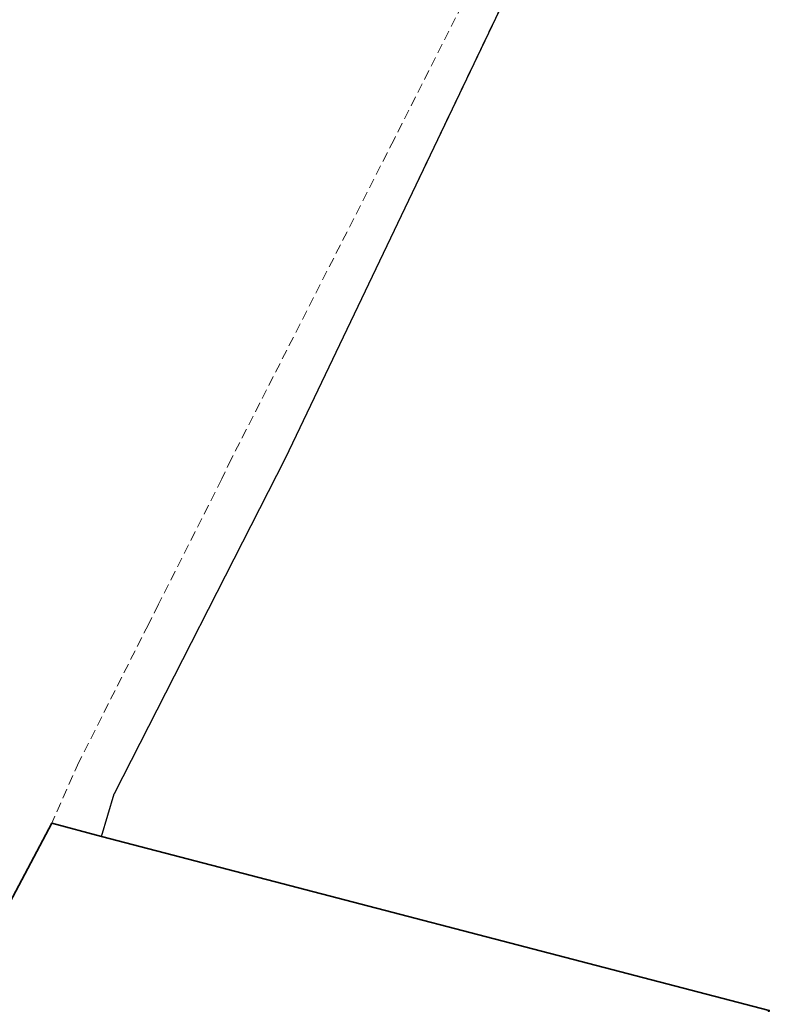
# Model space of a CAD drawing. Header units: metres. Extents: x 5548743 to 5556416, y 5707500 to 5714000.
# Tile 106 of 203: x 5552634 to 5552748, y 5711633 to 5711783. Entities that reach past the tile are written whole.
import ezdxf

# ---------------------------------------------------------------- set-up
doc = ezdxf.new("R2010")
doc.units = ezdxf.units.M
doc.header["$MEASUREMENT"] = 0
doc.linetypes.add('1.5_0.75', pattern=[2.25, 1.5, -0.75])
doc.linetypes.add('219-1000', pattern=[0])
for name, color, linetype in [('216-obręb ewidencyjny', 7, 'CONTINUOUS'), ('218-kontur użytku gruntowego', 7, 'CONTINUOUS'), ('219-działka ewidencyjna', 7, 'CONTINUOUS')]:
    doc.layers.add(name, color=color, linetype=linetype)

msp = doc.modelspace()

# ---------------------------------------------------------------- linework, layer by layer
at = {"layer": '216-obręb ewidencyjny', "color": 4, "linetype": 'Continuous', "lineweight": 35, "flags": 128}
for points in [[(5552679.16, 5711442.78), (5552714.87, 5711541.1), (5552730.31, 5711588.98), (5552748.08, 5711631.97), (5552646.36, 5711658.41), (5552638.8, 5711660.44), (5552624.64, 5711633.81), (5552623.01, 5711630.74), (5552615.25, 5711616.16), (5552602.2, 5711617.95), (5552594.64, 5711579.05), (5552553.44, 5711585.49), (5552548.45, 5711586.27), (5552514.23, 5711591.62), (5552515.33, 5711603.25), (5552517.25, 5711623.5), (5552520.9, 5711662.6), (5552524.28, 5711698.67), (5552528.39, 5711742.51), (5552528.77, 5711746.49), (5552386.72, 5711777.83)], [(5552386.72, 5711777.83), (5552528.77, 5711746.49), (5552528.39, 5711742.51), (5552524.28, 5711698.67), (5552520.9, 5711662.6), (5552517.25, 5711623.5), (5552515.33, 5711603.25), (5552514.23, 5711591.62), (5552548.45, 5711586.27), (5552553.44, 5711585.49), (5552594.64, 5711579.05), (5552602.2, 5711617.95), (5552615.25, 5711616.16), (5552623.01, 5711630.74), (5552624.64, 5711633.81), (5552638.8, 5711660.44), (5552646.36, 5711658.41), (5552748.08, 5711631.97), (5552730.31, 5711588.98), (5552714.87, 5711541.1), (5552679.16, 5711442.78)]]:
    msp.add_lwpolyline(points, dxfattribs=at)
at = {"layer": '218-kontur użytku gruntowego', "color": 70, "linetype": '1.5_0.75', "lineweight": 18, "flags": 128}
for points in [[(5552703.36, 5711789.06), (5552690.93, 5711764.52)], [(5552708.6, 5711787.68), (5552674.36, 5711715.97)], [(5552674.36, 5711715.97), (5552708.6, 5711787.68)], [(5552690.93, 5711764.52), (5552666.18, 5711715.97)], [(5552674.36, 5711715.97), (5552648.3, 5711664.95)], [(5552648.3, 5711664.95), (5552674.36, 5711715.97)], [(5552666.18, 5711715.97), (5552664.69, 5711712.87)], [(5552664.69, 5711712.87), (5552655.06, 5711693.77)], [(5552655.06, 5711693.77), (5552653.51, 5711690.71)], [(5552653.51, 5711690.71), (5552642.93, 5711669.75)], [(5552642.93, 5711669.75), (5552638.8, 5711660.44)], [(5552648.3, 5711664.95), (5552646.36, 5711658.41)], [(5552646.36, 5711658.41), (5552648.3, 5711664.95)], [(5552638.8, 5711660.44), (5552624.64, 5711633.81)], [(5552646.36, 5711658.41), (5552638.8, 5711660.44)], [(5552638.8, 5711660.44), (5552646.36, 5711658.41)], [(5552748.08, 5711631.97), (5552646.36, 5711658.41)], [(5552646.36, 5711658.41), (5552748.08, 5711631.97)]]:
    msp.add_lwpolyline(points, dxfattribs=at)
at = {"layer": '219-działka ewidencyjna', "color": 94, "linetype": '219-1000', "lineweight": 30, "flags": 128}
for points in [[(5552708.6, 5711787.68), (5552674.36, 5711715.97)], [(5552674.36, 5711715.97), (5552648.3, 5711664.95)], [(5552646.36, 5711658.41), (5552648.3, 5711664.95)], [(5552638.8, 5711660.44), (5552624.64, 5711633.81)], [(5552638.8, 5711660.44), (5552646.36, 5711658.41)], [(5552748.08, 5711631.97), (5552646.36, 5711658.41)]]:
    msp.add_lwpolyline(points, dxfattribs=at)

doc.saveas('drawing.dxf')
